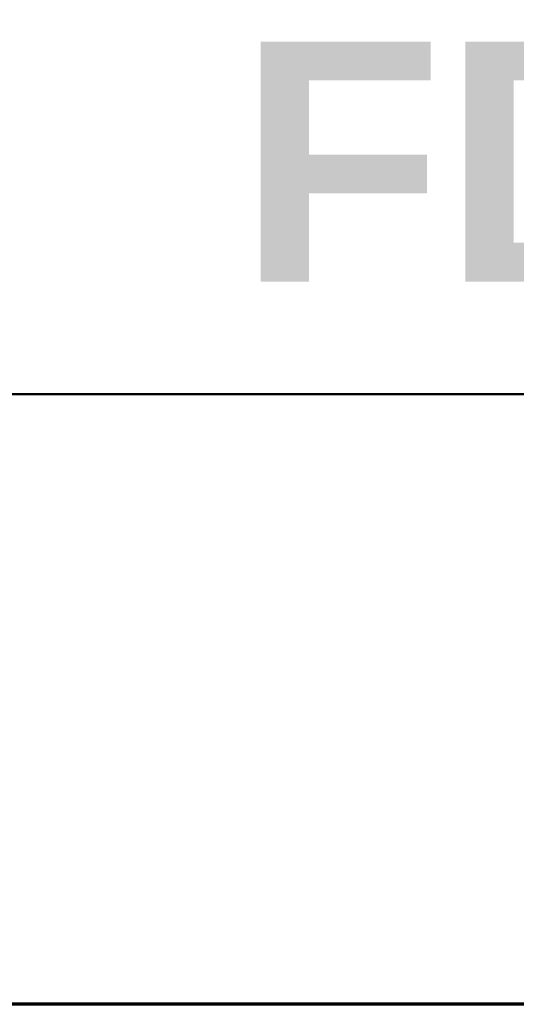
# Model space of a CAD drawing. Header units: inches. Extents: x 0.1 to 16.9, y 0.4 to 10.6.
# Tile 20 of 25: x 14.1 to 14.6, y 0.6 to 1.6. Entities that reach past the tile are written whole.
import ezdxf

# ---------------------------------------------------------------- set-up
doc = ezdxf.new("R2010")
doc.units = ezdxf.units.IN
doc.header["$MEASUREMENT"] = 0
doc.layers.add('Border (ANSI)', color=7, linetype='Continuous', lineweight=70)
doc.layers.add('Title (ANSI)', color=7, linetype='Continuous', lineweight=50)
doc.styles.add('Text Style107', font='arialbd.ttf')
doc.styles.add('Text Style109', font='arialbd.ttf')
doc.styles.add('Text Style47', font='ARIALN.TTF')
doc.styles.add('Text Style50', font='arial.ttf')
doc.styles.add('Text Style55', font='arial.ttf')
doc.styles.add('Text Style59', font='arial.ttf')

# ---------------------------------------------------------------- blocks, each defined once
blk = doc.blocks.new('Borders Default Border')
at = {"layer": 'Border (ANSI)', "flags": 128}
blk.add_lwpolyline([(0.38, 0.62), (0.38, 10.38), (16.62, 10.38), (16.62, 0.62), (0.38, 0.62)], dxfattribs=at)
blk = doc.blocks.new('Title Blocks ICD TITLE BLOCK MM CUSTOMER')
at = {"layer": 'Title (ANSI)'}
for p, q in [((7.26633, 7.80222), (11.26137, 7.80222)), ((11.26137, 7.19206), (3.26137, 7.19206))]:
    blk.add_line(p, q, dxfattribs=at)
for tag, p, height, style in [('<TITLE_1>_001', (3.67519, 8.33746), 0.09, 'Text Style50'), ('DESIGNER_001', (8.77913, 8.32936), 0.09, 'Text Style50'), ('<DRAWN_DATE>_001', (10.56064, 8.32936), 0.09, 'Text Style50'), ('<PART_NUMBER>_001', (8.94826, 7.91472), 0.24, 'Text Style109'), ('Sheet_Size_001', (7.36508, 7.90552), 0.13, 'Text Style55'), ('<REVISION_NUMBER>_001', (10.77172, 7.85278), 0.18, 'Text Style107'), ('Sheet_Number_001', (10.80007, 7.2619), 0.08, 'Text Style59'), ('Number_of_sheets_001', (11.09697, 7.2619), 0.08, 'Text Style59'), ('COPYRIGHT_YEAR_001', (4.6229, 7.27065), 0.07, 'Text Style47'), ('<SCALE>_001', (9.82544, 7.2503), 0.08, 'Text Style59')]:
    blk.add_attdef(tag, p, '', height=height, dxfattribs=dict(at, style=style))

msp = doc.modelspace()

# ---------------------------------------------------------------- block references
msp.add_blockref('Borders Default Border', (0, 0))
ref = msp.add_blockref('Title Blocks ICD TITLE BLOCK MM CUSTOMER', (5.35863, -6.57206))
ref.add_attrib('<PART_NUMBER>_001', 'FD2_', (14.30689, 1.34266), dxfattribs={"layer": 'Title (ANSI)', "height": 0.24, "style": 'Text Style109'})

doc.saveas('drawing.dxf')
